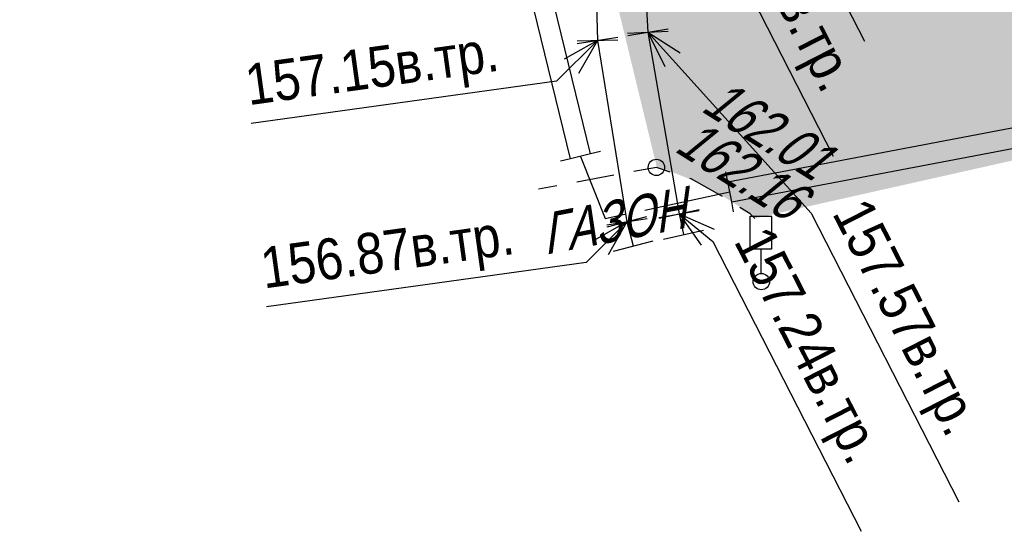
# Model space of a CAD drawing. Header units: millimetres. Extents: x 4385 to 11928, y 17253 to 36963.
# Tile 13 of 256: x 5856 to 5880, y 18414 to 18427. Entities that reach past the tile are written whole.
import ezdxf
from ezdxf.enums import TextEntityAlignment as Align

# ---------------------------------------------------------------- set-up
doc = ezdxf.new("R2010")
doc.units = ezdxf.units.MM
for name, color, linetype, lineweight in [('Геоподоснова_34179-21 от 9.08.21$0$Горизонтали', 7, 'Continuous', 25), ('Геоподоснова_34179-21 от 9.08.21$0$Граница улицы', 7, 'Continuous', 25), ('Геоподоснова_34179-21 от 9.08.21$0$Кабель Мосэнерго', 7, 'Continuous', 25), ('Геоподоснова_34179-21 от 9.08.21$0$Леса и газоны', 7, 'Continuous', 25), ('Геоподоснова_34179-21 от 9.08.21$0$Светофоры', 7, 'Continuous', 25)]:
    doc.layers.add(name, color=color, linetype=linetype, lineweight=lineweight)
doc.layers.add('ГП_дороги_штриховка_сущ', color=7, linetype='Continuous', lineweight=0, true_color=0xc8d0d0, transparency=0.6)
doc.styles.add('Геоподоснова_34179-21 от 9.08.21$0$Style-RUSSIAN_1251', font='RUSSIAN_1251.shx')
doc.styles.add('Геоподоснова_34179-21 от 9.08.21$0$Style-RUSSIAN_1251 I 0.32289', font='RUSSIAN_1251.shx', dxfattribs={"oblique": 18.5})

# ---------------------------------------------------------------- blocks, each defined once
blk = doc.blocks.new('Геоподоснова_34179-21 от 9.08.21$0$PIKET_5')
at = {"layer": 'Геоподоснова_34179-21 от 9.08.21$0$Горизонтали', "color": 7, "linetype": 'Continuous', "lineweight": 25}
blk.add_arc((0, 0), 0.2, 0, 359.999994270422, dxfattribs=at)
blk = doc.blocks.new('Геоподоснова_34179-21 от 9.08.21$0$DORZN1_4')
at = {"layer": 'Геоподоснова_34179-21 от 9.08.21$0$Светофоры', "color": 7, "linetype": 'Continuous', "lineweight": 25}
for p, q in [((-0.2699999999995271, 0.8060000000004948), (-0.2699999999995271, 1.602999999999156)), ((-0.2699999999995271, 1.598000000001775), (0.2520000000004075, 1.598000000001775)), ((0.2520000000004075, 0.7920000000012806), (0.2520000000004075, 1.588999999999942)), ((-0.2699999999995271, 0.8009999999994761), (0.248000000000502, 0.8009999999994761)), ((-0.003999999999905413, 0.2000000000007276), (-0.003999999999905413, 0.8009999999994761))]:
    blk.add_line(p, q, dxfattribs=at)
blk.add_arc((0, 0), 0.2, 0, 359.999994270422, dxfattribs=at)
blk = doc.blocks.new('Геоподоснова_34179-21 от 9.08.21$0$msdElementTypeLineString_88')
at = {"layer": 'Геоподоснова_34179-21 от 9.08.21$0$Граница улицы', "color": 7, "linetype": 'Continuous', "lineweight": 25}
for p, q in [((1.842570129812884, 1.060965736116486), (0.9423733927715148, 0.8948675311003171)), ((0.4506733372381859, 0.8041423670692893), (0.000574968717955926, 0.7210932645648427))]:
    blk.add_line(p, q, dxfattribs=at)
at = {"layer": 'Геоподоснова_34179-21 от 9.08.21$0$Граница улицы', "color": 7, "linetype": 'Continuous', "lineweight": 25, "flags": 128}
for points in [[(3.222037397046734, 1.139357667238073), (2.881760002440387, 1.252710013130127), (2.334270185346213, 1.151690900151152)], [(4.497464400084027, 0.5395642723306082), (3.729244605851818, 0.9703980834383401), (3.696409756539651, 0.9813359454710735)], [(5.284018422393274, 0.0007170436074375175), (5.168940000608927, 0.1204900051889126), (4.922223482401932, 0.2759258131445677)]]:
    blk.add_lwpolyline(points, dxfattribs=at)
blk = doc.blocks.new('Геоподоснова_34179-21 от 9.08.21$0$msdElementTypeLine_20')
at = {"layer": 'Геоподоснова_34179-21 от 9.08.21$0$Кабель Мосэнерго', "color": 7, "linetype": 'Continuous', "lineweight": 25}
for p, q in [((0.1249928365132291, 0.6166609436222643), (0.0782443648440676, 0.8622512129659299)), ((0.2187484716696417, 0.1254097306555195), (0.1252515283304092, 0.6165902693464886)), ((0.2652382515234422, -0.1201098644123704), (0.2184897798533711, 0.1254804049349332))]:
    blk.add_line(p, q, dxfattribs=at)
blk = doc.blocks.new('Геоподоснова_34179-21 от 9.08.21$0$msdElementTypeLine_21')
at = {"layer": 'Геоподоснова_34179-21 от 9.08.21$0$Кабель Мосэнерго', "color": 7, "linetype": 'Continuous', "lineweight": 25}
for p, q in [((0.1249928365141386, 0.6166609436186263), (0.0782443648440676, 0.8622512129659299)), ((0.2187484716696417, 0.1254097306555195), (0.1252515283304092, 0.6165902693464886)), ((0.2652382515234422, -0.1201098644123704), (0.2184897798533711, 0.1254804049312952))]:
    blk.add_line(p, q, dxfattribs=at)
blk = doc.blocks.new('Геоподоснова_34179-21 от 9.08.21$0$msdElementTypeMultiLine_1')
at = {"layer": 'Геоподоснова_34179-21 от 9.08.21$0$Кабель Мосэнерго', "color": 7, "linetype": 'Continuous', "lineweight": 25, "flags": 128}
for points in [[(0.1252515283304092, 0.6165902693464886), (14.63525152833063, 3.378590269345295)], [(0.2187484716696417, 0.1254097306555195), (14.72874847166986, 2.887409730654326)]]:
    blk.add_lwpolyline(points, dxfattribs=at)
at = {"layer": 'Геоподоснова_34179-21 от 9.08.21$0$Кабель Мосэнерго', "color": 7, "linetype": 'Continuous', "lineweight": 25}
for name, p in [('Геоподоснова_34179-21 от 9.08.21$0$msdElementTypeLine_20', (14.51000000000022, 2.761999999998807)), ('Геоподоснова_34179-21 от 9.08.21$0$msdElementTypeLine_21', (0, 0))]:
    blk.add_blockref(name, p, dxfattribs=at)
blk = doc.blocks.new('Геоподоснова_34179-21 от 9.08.21$0$msdElementTypeLine_22')
at = {"layer": 'Геоподоснова_34179-21 от 9.08.21$0$Кабель Мосэнерго', "color": 7, "linetype": 'Continuous', "lineweight": 25}
for p, q in [((0.6108609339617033, 0.2443175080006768), (0.1251390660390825, 0.1256824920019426)), ((0.8536645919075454, 0.3033730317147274), (0.610803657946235, 0.2440555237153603)), ((0.1250817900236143, 0.1254205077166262), (-0.1177791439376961, 0.0661029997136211))]:
    blk.add_line(p, q, dxfattribs=at)
blk = doc.blocks.new('Геоподоснова_34179-21 от 9.08.21$0$msdElementTypeLine_23')
at = {"layer": 'Геоподоснова_34179-21 от 9.08.21$0$Кабель Мосэнерго', "color": 7, "linetype": 'Continuous', "lineweight": 25}
for p, q in [((0.6108609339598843, 0.2443175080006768), (0.1251390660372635, 0.1256824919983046)), ((0.8536645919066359, 0.3033730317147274), (0.610803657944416, 0.2440555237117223)), ((0.1250817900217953, 0.1254205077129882), (-0.1177791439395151, 0.0661029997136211))]:
    blk.add_line(p, q, dxfattribs=at)
blk = doc.blocks.new('Геоподоснова_34179-21 от 9.08.21$0$msdElementTypeMultiLine_2')
at = {"layer": 'Геоподоснова_34179-21 от 9.08.21$0$Кабель Мосэнерго', "color": 7, "linetype": 'Continuous', "lineweight": 25, "flags": 128}
for points in [[(3.029860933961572, 0.2443175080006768), (0.6108609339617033, 10.14831750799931)], [(2.544139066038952, 0.1256824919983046), (0.1251390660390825, 10.02968249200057)]]:
    blk.add_lwpolyline(points, dxfattribs=at)
at = {"layer": 'Геоподоснова_34179-21 от 9.08.21$0$Кабель Мосэнерго', "color": 7, "linetype": 'Continuous', "lineweight": 25}
for name, p in [('Геоподоснова_34179-21 от 9.08.21$0$msdElementTypeLine_22', (0, 9.903999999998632)), ('Геоподоснова_34179-21 от 9.08.21$0$msdElementTypeLine_23', (2.419000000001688, 0))]:
    blk.add_blockref(name, p, dxfattribs=at)
blk = doc.blocks.new('Геоподоснова_34179-21 от 9.08.21$0$msdElementTypeLineString_483')
at = {"layer": 'Геоподоснова_34179-21 от 9.08.21$0$Кабель Мосэнерго', "color": 7, "linetype": 'Continuous', "lineweight": 25}
for p, q in [((1.000205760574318, 6.015657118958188), (1.999794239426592, 6.044342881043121)), ((1.130205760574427, 1.485657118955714), (2.129794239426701, 1.514342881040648))]:
    blk.add_line(p, q, dxfattribs=at)
blk = doc.blocks.new('Геоподоснова_34179-21 от 9.08.21$0$msdElementTypeMultiLine_277')
at = {"layer": 'Геоподоснова_34179-21 от 9.08.21$0$Кабель Мосэнерго', "color": 7, "linetype": 'Continuous', "lineweight": 25, "flags": 128}
blk.add_lwpolyline([(1.5, 6.029999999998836), (1.630000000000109, 1.5)], dxfattribs=at)
at = {"layer": 'Геоподоснова_34179-21 от 9.08.21$0$Кабель Мосэнерго', "color": 7, "linetype": 'Continuous', "lineweight": 25}
blk.add_blockref('Геоподоснова_34179-21 от 9.08.21$0$msdElementTypeLineString_483', (0, 0), dxfattribs=at)
blk = doc.blocks.new('Геоподоснова_34179-21 от 9.08.21$0$msdElementTypeLineString_484')
at = {"layer": 'Геоподоснова_34179-21 от 9.08.21$0$Кабель Мосэнерго', "color": 7, "linetype": 'Continuous', "lineweight": 25}
for p, q in [((1.006475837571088, 5.849788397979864), (1.993524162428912, 6.010211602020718)), ((1.726475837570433, 1.419788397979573), (2.713524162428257, 1.580211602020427))]:
    blk.add_line(p, q, dxfattribs=at)
blk = doc.blocks.new('Геоподоснова_34179-21 от 9.08.21$0$msdElementTypeMultiLine_278')
at = {"layer": 'Геоподоснова_34179-21 от 9.08.21$0$Кабель Мосэнерго', "color": 7, "linetype": 'Continuous', "lineweight": 25, "flags": 128}
blk.add_lwpolyline([(1.5, 5.930000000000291), (2.220000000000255, 1.5)], dxfattribs=at)
at = {"layer": 'Геоподоснова_34179-21 от 9.08.21$0$Кабель Мосэнерго', "color": 7, "linetype": 'Continuous', "lineweight": 25}
blk.add_blockref('Геоподоснова_34179-21 от 9.08.21$0$msdElementTypeLineString_484', (0, 0), dxfattribs=at)
blk = doc.blocks.new('Геоподоснова_34179-21 от 9.08.21$0$msdElementTypeLineString_485')
at = {"layer": 'Геоподоснова_34179-21 от 9.08.21$0$Кабель Мосэнерго', "color": 7, "linetype": 'Continuous', "lineweight": 25}
for p, q in [((1.015852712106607, 1.968094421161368), (1.984147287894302, 2.217905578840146)), ((1.168742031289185, 1.375479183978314), (2.13703660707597, 1.625290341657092))]:
    blk.add_line(p, q, dxfattribs=at)
blk = doc.blocks.new('Геоподоснова_34179-21 от 9.08.21$0$msdElementTypeMultiLine_279')
at = {"layer": 'Геоподоснова_34179-21 от 9.08.21$0$Кабель Мосэнерго', "color": 7, "linetype": 'Continuous', "lineweight": 25, "flags": 128}
blk.add_lwpolyline([(1.5, 2.093000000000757), (1.652889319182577, 1.500384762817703)], dxfattribs=at)
at = {"layer": 'Геоподоснова_34179-21 от 9.08.21$0$Кабель Мосэнерго', "color": 7, "linetype": 'Continuous', "lineweight": 25}
blk.add_blockref('Геоподоснова_34179-21 от 9.08.21$0$msdElementTypeLineString_485', (0, 0), dxfattribs=at)
blk = doc.blocks.new('Геоподоснова_34179-21 от 9.08.21$0$msdElementTypeLineString_490')
at = {"layer": 'Геоподоснова_34179-21 от 9.08.21$0$Кабель Мосэнерго', "color": 7, "linetype": 'Continuous', "lineweight": 25}
for p, q in [((1.000766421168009, 5.982326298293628), (1.9992335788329, 6.037673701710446)), ((1.250766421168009, 1.472326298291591), (2.2492335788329, 1.527673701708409))]:
    blk.add_line(p, q, dxfattribs=at)
blk = doc.blocks.new('Геоподоснова_34179-21 от 9.08.21$0$msdElementTypeMultiLine_284')
at = {"layer": 'Геоподоснова_34179-21 от 9.08.21$0$Кабель Мосэнерго', "color": 7, "linetype": 'Continuous', "lineweight": 25, "flags": 128}
blk.add_lwpolyline([(1.5, 6.009999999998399), (1.75, 1.5)], dxfattribs=at)
at = {"layer": 'Геоподоснова_34179-21 от 9.08.21$0$Кабель Мосэнерго', "color": 7, "linetype": 'Continuous', "lineweight": 25}
blk.add_blockref('Геоподоснова_34179-21 от 9.08.21$0$msdElementTypeLineString_490', (0, 0), dxfattribs=at)
blk = doc.blocks.new('Геоподоснова_34179-21 от 9.08.21$0$msdElementTypeLineString_491')
at = {"layer": 'Геоподоснова_34179-21 от 9.08.21$0$Кабель Мосэнерго', "color": 7, "linetype": 'Continuous', "lineweight": 25}
for p, q in [((1.007167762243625, 5.855641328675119), (1.992832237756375, 6.024358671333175)), ((1.767167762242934, 1.415641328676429), (2.752832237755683, 1.584358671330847))]:
    blk.add_line(p, q, dxfattribs=at)
blk = doc.blocks.new('Геоподоснова_34179-21 от 9.08.21$0$msdElementTypeMultiLine_285')
at = {"layer": 'Геоподоснова_34179-21 от 9.08.21$0$Кабель Мосэнерго', "color": 7, "linetype": 'Continuous', "lineweight": 25, "flags": 128}
blk.add_lwpolyline([(1.5, 5.940000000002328), (2.259999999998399, 1.5)], dxfattribs=at)
at = {"layer": 'Геоподоснова_34179-21 от 9.08.21$0$Кабель Мосэнерго', "color": 7, "linetype": 'Continuous', "lineweight": 25}
blk.add_blockref('Геоподоснова_34179-21 от 9.08.21$0$msdElementTypeLineString_491', (0, 0), dxfattribs=at)
blk = doc.blocks.new('Геоподоснова_34179-21 от 9.08.21$0$msdElementTypeLineString_492')
at = {"layer": 'Геоподоснова_34179-21 от 9.08.21$0$Кабель Мосэнерго', "color": 7, "linetype": 'Continuous', "lineweight": 25}
for p, q in [((1.011724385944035, 1.899357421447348), (1.988275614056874, 2.114642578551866)), ((1.123419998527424, 1.39269691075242), (2.099971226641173, 1.607982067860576))]:
    blk.add_line(p, q, dxfattribs=at)
blk = doc.blocks.new('Геоподоснова_34179-21 от 9.08.21$0$msdElementTypeMultiLine_286')
at = {"layer": 'Геоподоснова_34179-21 от 9.08.21$0$Кабель Мосэнерго', "color": 7, "linetype": 'Continuous', "lineweight": 25, "flags": 128}
blk.add_lwpolyline([(1.5, 2.006999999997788), (1.611695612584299, 1.500339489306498)], dxfattribs=at)
at = {"layer": 'Геоподоснова_34179-21 от 9.08.21$0$Кабель Мосэнерго', "color": 7, "linetype": 'Continuous', "lineweight": 25}
blk.add_blockref('Геоподоснова_34179-21 от 9.08.21$0$msdElementTypeLineString_492', (0, 0), dxfattribs=at)
blk = doc.blocks.new('Геоподоснова_34179-21 от 9.08.21$0$DIMTXT_89')
at = {"layer": 'Геоподоснова_34179-21 от 9.08.21$0$Кабель Мосэнерго', "color": 7, "linetype": 'Continuous', "lineweight": 25}
for q in [(0.4615598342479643, -0.8120729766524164), (0.8142679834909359, -0.4576763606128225)]:
    blk.add_line((-1.818989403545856e-12, 0), q, dxfattribs=at)
at = {"layer": 'Геоподоснова_34179-21 от 9.08.21$0$Кабель Мосэнерго', "color": 7, "linetype": 'Continuous', "lineweight": 25, "flags": 128}
blk.add_lwpolyline([(0, 0), (2.491895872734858, -2.480023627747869), (5.934389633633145, -9.211156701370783)], dxfattribs=at)
at = {"layer": 'Геоподоснова_34179-21 от 9.08.21$0$Кабель Мосэнерго', "color": 7, "linetype": 'Continuous', "lineweight": 25, "style": 'Геоподоснова_34179-21 от 9.08.21$0$Style-RUSSIAN_1251', "width": 0.9}
blk.add_text('158.41в.тр.', height=1, rotation=297.0865000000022, dxfattribs=at).set_placement((3.885310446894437, -2.020109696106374), align=Align.TOP_LEFT)
blk = doc.blocks.new('Геоподоснова_34179-21 от 9.08.21$0$DIMTXT_90')
at = {"layer": 'Геоподоснова_34179-21 от 9.08.21$0$Кабель Мосэнерго', "color": 7, "linetype": 'Continuous', "lineweight": 25}
for q in [(0.7207566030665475, -0.5941463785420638), (0.9239328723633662, -0.1372881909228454)]:
    blk.add_line((-9.094947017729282e-13, 0), q, dxfattribs=at)
at = {"layer": 'Геоподоснова_34179-21 от 9.08.21$0$Кабель Мосэнерго', "color": 7, "linetype": 'Continuous', "lineweight": 25, "flags": 128}
blk.add_lwpolyline([(0, 0), (1.191831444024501, -0.5300372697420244), (4.776245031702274, -7.53866721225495)], dxfattribs=at)
at = {"layer": 'Геоподоснова_34179-21 от 9.08.21$0$Кабель Мосэнерго', "color": 7, "linetype": 'Continuous', "lineweight": 25, "style": 'Геоподоснова_34179-21 от 9.08.21$0$Style-RUSSIAN_1251', "width": 0.9}
blk.add_text('157.93в.тр.', height=0.9999999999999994, rotation=297.0865000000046, dxfattribs=at).set_placement((2.58524601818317, -0.07012333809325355), align=Align.TOP_LEFT)
blk = doc.blocks.new('Геоподоснова_34179-21 от 9.08.21$0$DIMTXT_91')
at = {"layer": 'Геоподоснова_34179-21 от 9.08.21$0$Кабель Мосэнерго', "color": 7, "linetype": 'Continuous', "lineweight": 25}
for q in [(0.4165120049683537, -0.8360728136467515), (0.7880521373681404, -0.5014716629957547)]:
    blk.add_line((-2.728484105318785e-12, 0), q, dxfattribs=at)
at = {"layer": 'Геоподоснова_34179-21 от 9.08.21$0$Кабель Мосэнерго', "color": 7, "linetype": 'Continuous', "lineweight": 25, "flags": 128}
blk.add_lwpolyline([(0, 0), (3.984906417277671, -4.424828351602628), (7.591931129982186, -11.47766999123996)], dxfattribs=at)
at = {"layer": 'Геоподоснова_34179-21 от 9.08.21$0$Кабель Мосэнерго', "color": 7, "linetype": 'Continuous', "lineweight": 25, "style": 'Геоподоснова_34179-21 от 9.08.21$0$Style-RUSSIAN_1251', "width": 0.8999999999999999}
blk.add_text('157.57в.тр.', height=0.9999999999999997, rotation=297.0865000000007, dxfattribs=at).set_placement((5.37832099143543, -3.964914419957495), align=Align.TOP_LEFT)
blk = doc.blocks.new('Геоподоснова_34179-21 от 9.08.21$0$DIMTXT_92')
at = {"layer": 'Геоподоснова_34179-21 от 9.08.21$0$Кабель Мосэнерго', "color": 7, "linetype": 'Continuous', "lineweight": 25}
for q in [(0.540389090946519, -0.7618921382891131), (0.855922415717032, -0.3740278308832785)]:
    blk.add_line((1.818989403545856e-12, 0), q, dxfattribs=at)
at = {"layer": 'Геоподоснова_34179-21 от 9.08.21$0$Кабель Мосэнерго', "color": 7, "linetype": 'Continuous', "lineweight": 25, "flags": 128}
blk.add_lwpolyline([(0, 0), (0.8247346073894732, -0.6709337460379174), (4.447917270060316, -7.755369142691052)], dxfattribs=at)
at = {"layer": 'Геоподоснова_34179-21 от 9.08.21$0$Кабель Мосэнерго', "color": 7, "linetype": 'Continuous', "lineweight": 25, "style": 'Геоподоснова_34179-21 от 9.08.21$0$Style-RUSSIAN_1251', "width": 0.9}
blk.add_text('157.24в.тр.', height=1, rotation=297.0865000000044, dxfattribs=at).set_placement((2.218149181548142, -0.2110198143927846), align=Align.TOP_LEFT)
blk = doc.blocks.new('Геоподоснова_34179-21 от 9.08.21$0$DIMTXT_98')
at = {"layer": 'Геоподоснова_34179-21 от 9.08.21$0$Кабель Мосэнерго', "color": 7, "linetype": 'Continuous', "lineweight": 25}
for q in [(-0.8131727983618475, -0.4596194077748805), (-0.4596194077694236, -0.8131727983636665)]:
    blk.add_line((1.818989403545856e-12, 0), q, dxfattribs=at)
at = {"layer": 'Геоподоснова_34179-21 от 9.08.21$0$Кабель Мосэнерго', "color": 7, "linetype": 'Continuous', "lineweight": 25, "flags": 128}
blk.add_lwpolyline([(0, 0), (-1, -1), (-8.453755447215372, -2.032053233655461)], dxfattribs=at)
at = {"layer": 'Геоподоснова_34179-21 от 9.08.21$0$Кабель Мосэнерго', "color": 7, "linetype": 'Continuous', "lineweight": 25, "style": 'Геоподоснова_34179-21 от 9.08.21$0$Style-RUSSIAN_1251', "width": 0.9}
blk.add_text('157.15в.тр.', height=1, rotation=7.88309999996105, dxfattribs=at).set_placement((-8.652626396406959, -0.5957557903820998), align=Align.TOP_LEFT)
blk = doc.blocks.new('Геоподоснова_34179-21 от 9.08.21$0$DIMTXT_99')
at = {"layer": 'Геоподоснова_34179-21 от 9.08.21$0$Кабель Мосэнерго', "color": 7, "linetype": 'Continuous', "lineweight": 25}
for q in [(-0.8131727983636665, -0.4596194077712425), (-0.4596194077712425, -0.8131727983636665)]:
    blk.add_line((0, 0), q, dxfattribs=at)
at = {"layer": 'Геоподоснова_34179-21 от 9.08.21$0$Кабель Мосэнерго', "color": 7, "linetype": 'Continuous', "lineweight": 25, "flags": 128}
blk.add_lwpolyline([(0, 0), (-1, -1), (-8.797642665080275, -2.079668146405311)], dxfattribs=at)
at = {"layer": 'Геоподоснова_34179-21 от 9.08.21$0$Кабель Мосэнерго', "color": 7, "linetype": 'Continuous', "lineweight": 25, "style": 'Геоподоснова_34179-21 от 9.08.21$0$Style-RUSSIAN_1251', "width": 0.9}
blk.add_text('156.87в.тр.', height=1, rotation=7.883099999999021, dxfattribs=at).set_placement((-8.996513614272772, -0.643370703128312), align=Align.TOP_LEFT)
blk = doc.blocks.new('Геоподоснова_34179-21 от 9.08.21')
at = {"layer": 'Геоподоснова_34179-21 от 9.08.21$0$Кабель Мосэнерго', "color": 10, "linetype": 'Continuous', "lineweight": 25}
blk.add_line((5871.153783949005, 18421.87429143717), (5873.230000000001, 18422.319), dxfattribs=at)
at = {"layer": 'Геоподоснова_34179-21 от 9.08.21$0$Кабель Мосэнерго', "color": 10, "linetype": 'Continuous', "lineweight": 25, "flags": 128}
blk.add_lwpolyline([(5869.585, 18423.186), (5870.186, 18421.667), (5870.664873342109, 18421.76957076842)], dxfattribs=at)
at = {"layer": 'Геоподоснова_34179-21 от 9.08.21$0$Горизонтали', "color": 7, "linetype": 'Continuous', "lineweight": 25}
blk.add_blockref('Геоподоснова_34179-21 от 9.08.21$0$PIKET_5', (5871.437760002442, 18422.91571001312), dxfattribs=at)
at = {"layer": 'Геоподоснова_34179-21 от 9.08.21$0$Граница улицы', "color": 7, "linetype": 'Continuous', "lineweight": 25}
blk.add_blockref('Геоподоснова_34179-21 от 9.08.21$0$msdElementTypeLineString_88', (5868.556000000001, 18421.663), dxfattribs=at)
at = {"layer": 'Геоподоснова_34179-21 от 9.08.21$0$Кабель Мосэнерго', "color": 7, "linetype": 'Continuous', "lineweight": 25}
for name, p in [('Геоподоснова_34179-21 от 9.08.21$0$DIMTXT_89', (5870.58, 18435.21)), ('Геоподоснова_34179-21 от 9.08.21$0$msdElementTypeMultiLine_2', (5866.798, 18423.001)), ('Геоподоснова_34179-21 от 9.08.21$0$msdElementTypeMultiLine_284', (5869.480000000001, 18424.72)), ('Геоподоснова_34179-21 от 9.08.21$0$DIMTXT_90', (5870.980000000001, 18430.73)), ('Геоподоснова_34179-21 от 9.08.21$0$msdElementTypeMultiLine_277', (5868.37, 18424.52)), ('Геоподоснова_34179-21 от 9.08.21$0$msdElementTypeMultiLine_278', (5868.5, 18420.09)), ('Геоподоснова_34179-21 от 9.08.21$0$msdElementTypeMultiLine_285', (5869.730000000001, 18420.28)), ('Геоподоснова_34179-21 от 9.08.21$0$DIMTXT_91', (5871.230000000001, 18426.22)), ('Геоподоснова_34179-21 от 9.08.21$0$DIMTXT_98', (5870, 18426.02)), ('Геоподоснова_34179-21 от 9.08.21$0$msdElementTypeMultiLine_1', (5873.058, 18421.948)), ('Геоподоснова_34179-21 от 9.08.21$0$msdElementTypeMultiLine_286', (5870.49, 18419.773)), ('Геоподоснова_34179-21 от 9.08.21$0$DIMTXT_92', (5871.99, 18421.78)), ('Геоподоснова_34179-21 от 9.08.21$0$DIMTXT_99', (5870.72, 18421.59)), ('Геоподоснова_34179-21 от 9.08.21$0$msdElementTypeMultiLine_279', (5869.22, 18419.497))]:
    blk.add_blockref(name, p, dxfattribs=at)
at = {"layer": 'Геоподоснова_34179-21 от 9.08.21$0$Светофоры', "color": 7, "linetype": 'Continuous', "lineweight": 25}
blk.add_blockref('Геоподоснова_34179-21 от 9.08.21$0$DORZN1_4', (5874, 18420.125), dxfattribs=at)
at = {"layer": 'Геоподоснова_34179-21 от 9.08.21$0$Горизонтали', "color": 7, "linetype": 'Continuous', "lineweight": 25, "style": 'Геоподоснова_34179-21 от 9.08.21$0$Style-RUSSIAN_1251 I 0.32289', "oblique": 18.5, "width": 0.7999964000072}
blk.add_text('162.01', height=1.000002, rotation=327.7883416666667, dxfattribs=at).set_placement((5872.493760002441, 18424.30971001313))
blk.add_text('162.16', height=1.000002, rotation=327.7883416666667, dxfattribs=at).set_placement((5872.378760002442, 18424.17371001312), align=Align.TOP_LEFT)
at = {"layer": 'Геоподоснова_34179-21 от 9.08.21$0$Леса и газоны', "color": 7, "linetype": 'Continuous', "lineweight": 25, "style": 'Геоподоснова_34179-21 от 9.08.21$0$Style-RUSSIAN_1251 I 0.32289', "oblique": 18.5, "width": 0.7999964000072}
blk.add_text('ГАЗОН', height=1.000002, rotation=10.85176944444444, dxfattribs=at).set_placement((5868.720909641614, 18420.77738041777))

msp = doc.modelspace()

# ---------------------------------------------------------------- hatches: boundary and pattern name
at = {"layer": 'ГП_дороги_штриховка_сущ'}
h = msp.add_hatch(color=256, dxfattribs=at)
h.dxf.hatch_style = 1
edge = h.paths.add_edge_path()
edge.add_line((5925.766007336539, 18433.85471801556), (5941.944407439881, 18436.97250290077))
edge.add_line((5941.944407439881, 18436.97250290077), (5953.857090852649, 18439.64603199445))
edge.add_line((5953.857090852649, 18439.64603199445), (5952.850224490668, 18448.59530455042))
edge.add_line((5952.850224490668, 18448.59530455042), (5934.390615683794, 18444.91647354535))
edge.add_line((5934.390615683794, 18444.91647354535), (5923.776611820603, 18442.89234689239))
edge.add_line((5923.776611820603, 18442.89234689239), (5913.765417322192, 18440.87074801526))
edge.add_arc((6024.750544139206, 17851.7011360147), 599.5319258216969, 100.6681070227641, 101.5278222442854)
edge.add_line((5904.937834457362, 18439.13917077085), (5895.220814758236, 18437.0543672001))
edge.add_arc((5892.782008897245, 18446.91869997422), 10.16134022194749, 258.729008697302, 283.8870294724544, ccw=False)
edge.add_arc((5892.507028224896, 18446.21902337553), 9.422350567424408, 228.1226072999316, 259.5373355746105, ccw=False)
edge.add_arc((5892.852871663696, 18446.80383196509), 10.08952334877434, 191.3977827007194, 228.8771976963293, ccw=False)
edge.add_line((5882.96232559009, 18444.80994636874), (5882.853695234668, 18445.35738225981))
edge.add_line((5882.853695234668, 18445.35738225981), (5880.703917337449, 18455.60106800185))
edge.add_line((5880.703917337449, 18455.60106800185), (5876.365058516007, 18478.05646172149))
edge.add_arc((5883.236338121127, 18479.41021967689), 7.003366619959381, 102.0895942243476, 191.1454913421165, ccw=False)
edge.add_line((5881.769546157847, 18486.25826066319), (5885.610682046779, 18487.02475361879))
edge.add_line((5885.610682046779, 18487.02475361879), (5884.57588426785, 18492.32745456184))
edge.add_line((5884.57588426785, 18492.32745456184), (5880.724882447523, 18491.73095276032))
edge.add_arc((5879.837388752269, 18497.31752650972), 5.656628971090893, 253.3212501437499, 279.0266847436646, ccw=False)
edge.add_arc((5879.96804869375, 18499.31251207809), 7.618332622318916, 187.5256953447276, 256.6880460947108, ccw=False)
edge.add_line((5872.415338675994, 18498.31473287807), (5871.095410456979, 18505.1738638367))
edge.add_line((5871.095410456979, 18505.1738638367), (5870.760178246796, 18506.85724349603))
edge.add_line((5870.760178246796, 18506.85724349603), (5869.69800406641, 18512.37693141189))
edge.add_line((5869.69800406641, 18512.37693141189), (5868.24794000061, 18519.80574001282))
edge.add_line((5868.24794000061, 18519.80574001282), (5866.912738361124, 18526.80066644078))
edge.add_line((5866.912738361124, 18526.80066644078), (5865.765081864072, 18532.81307121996))
edge.add_line((5865.765081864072, 18532.81307121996), (5864.661229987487, 18538.59598998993))
edge.add_line((5864.661229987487, 18538.59598998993), (5864.202, 18540.87))
edge.add_line((5864.202, 18540.87), (5863.494711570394, 18545.37216794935))
edge.add_line((5863.494711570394, 18545.37216794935), (5863.315800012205, 18545.34371999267))
edge.add_line((5863.315800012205, 18545.34371999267), (5861.850994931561, 18553.05291139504))
edge.add_line((5861.850994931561, 18553.05291139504), (5861.149059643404, 18556.72740920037))
edge.add_line((5861.149059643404, 18556.72740920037), (5860.107098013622, 18562.17003480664))
edge.add_line((5860.107098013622, 18562.17003480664), (5859.425512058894, 18565.73025916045))
edge.add_line((5859.425512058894, 18565.73025916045), (5858.515096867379, 18570.47691046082))
edge.add_line((5858.515096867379, 18570.47691046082), (5857.596795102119, 18575.22204371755))
edge.add_line((5857.596795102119, 18575.22204371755), (5848.554342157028, 18573.25136574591))
edge.add_line((5848.554342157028, 18573.25136574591), (5849.501822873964, 18568.47746310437))
edge.add_line((5849.501822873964, 18568.47746310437), (5850.898639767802, 18561.31184942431))
edge.add_line((5850.898639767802, 18561.31184942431), (5851.94941743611, 18555.82783771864))
edge.add_line((5851.94941743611, 18555.82783771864), (5853.772143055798, 18546.31502741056))
edge.add_line((5853.772143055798, 18546.31502741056), (5855.078385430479, 18540.22973787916))
edge.add_line((5855.078385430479, 18540.22973787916), (5856.364847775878, 18533.98039272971))
edge.add_line((5856.364847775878, 18533.98039272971), (5857.602739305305, 18527.57105672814))
edge.add_line((5857.602739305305, 18527.57105672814), (5860.173226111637, 18514.26204367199))
edge.add_line((5860.173226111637, 18514.26204367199), (5861.260577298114, 18508.63214918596))
edge.add_line((5861.260577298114, 18508.63214918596), (5867.474117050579, 18476.42769033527))
edge.add_line((5867.474117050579, 18476.42769033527), (5871.803417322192, 18453.89274801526))
edge.add_line((5871.803417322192, 18453.89274801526), (5874.128417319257, 18441.59074803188))
edge.add_arc((5866.633638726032, 18439.79263218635), 7.70745916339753, -71.14644429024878, 13.491171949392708, ccw=False)
edge.add_line((5869.124307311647, 18432.4986965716), (5871.447177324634, 18422.92545802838))
edge.add_arc((5869.26949173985, 18415.81636899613), 7.435150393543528, 51.976444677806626, 72.96890907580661, ccw=False)
edge.add_line((5873.849435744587, 18421.67346505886), (5887.341245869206, 18424.70333949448))
edge.add_arc((5895.499807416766, 18415.12954127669), 12.57854279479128, 101.5761078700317, 130.4368411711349, ccw=False)
edge.add_line((5892.975678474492, 18427.45222409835), (5897.67861671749, 18428.41555511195))
edge.add_line((5897.67861671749, 18428.41555511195), (5906.564645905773, 18430.17322645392))
edge.add_arc((6084.692591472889, 17553.03520257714), 895.0422771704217, 100.22785601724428, 101.47943712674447, ccw=False)

# ---------------------------------------------------------------- block references
msp.add_blockref('Геоподоснова_34179-21 от 9.08.21', (0, 0))

doc.saveas('drawing.dxf')
